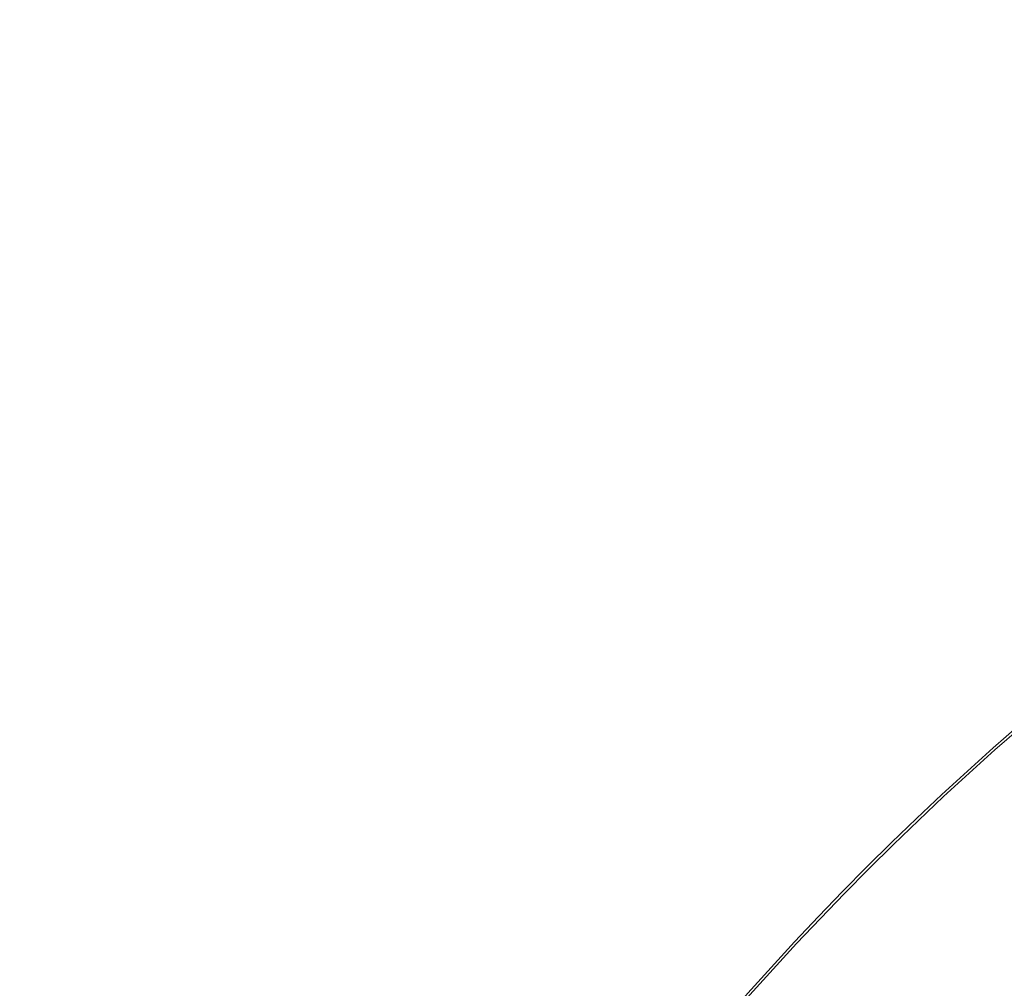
# Model space of a CAD drawing. Header units: inches. Extents: x -2.8 to 15.2, y -6.6 to 17.6.
# Tile 19 of 83: x 8.1 to 9.3, y -0.7 to 0.4. Entities that reach past the tile are written whole.
import ezdxf

# ---------------------------------------------------------------- set-up
doc = ezdxf.new("R2010")
doc.units = ezdxf.units.IN
doc.header["$MEASUREMENT"] = 0
doc.layers.add('Visible (ANSI)', color=7, linetype='Continuous', lineweight=18)
doc.layers.add('Visible Narrow (ANSI)', color=7, linetype='Continuous', lineweight=18)

msp = doc.modelspace()

# ---------------------------------------------------------------- linework, layer by layer
at = {"layer": 'Visible (ANSI)'}
for radius in [3.5453, 3.542, 3.2835, 3.2386, 3.2359, 3.2028, 3.2025]:
    msp.add_circle((11.6816, -3.0972), radius, dxfattribs=at)
msp.add_open_spline([(9.2482, -1.0552), (9.3123, -0.978), (9.3405, -0.9477), (9.4765, -0.8032), (9.5431, -0.7411), (9.614, -0.6786)], degree=3, knots=[-1.450812, -1.450812, -1.450812, -1.450812, -1.060857, -1.060857, -0.278257, -0.278257, -0.278257, -0.278257], dxfattribs=at)
at = {"layer": 'Visible Narrow (ANSI)'}
msp.add_ellipse((10.5573, -1.9801), major_axis=(-1.585, -1.5954), ratio=0.706229, start_param=4.601604, end_param=4.831061, dxfattribs=at)

doc.saveas('drawing.dxf')
